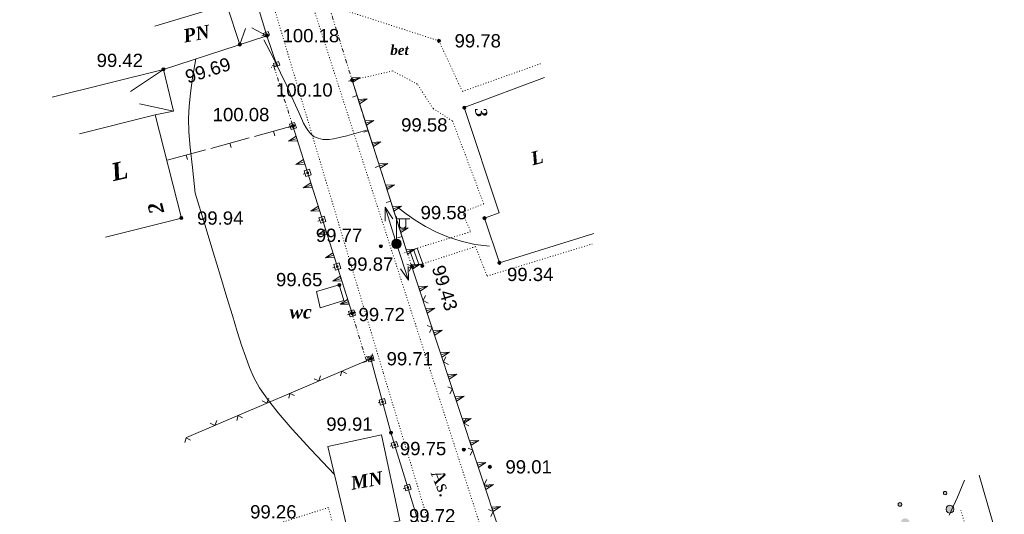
# Model space of a CAD drawing. Header units: millimetres. Extents: x 9396 to 25236, y 15106 to 31102.
# Tile 167 of 256: x 10852 to 10978, y 16530 to 16593. Entities that reach past the tile are written whole.
import ezdxf
from ezdxf.enums import TextEntityAlignment as Align

# ---------------------------------------------------------------- set-up
doc = ezdxf.new("R2010")
doc.units = ezdxf.units.MM
for name, pattern in [('DIVIDE', [1.25, 0.5, -0.25, 0, -0.25, 0, -0.25]), ('DOT', [0.25, 0, -0.25]), ('HIDDEN', [0.375, 0.25, -0.125])]:
    doc.linetypes.add(name, pattern=pattern)
for name, color, linetype, lineweight, true_color in [('1001010', 7, 'Continuous', 9, 0x000000), ('10010110', 7, 'Continuous', 20, 0xa25100), ('10010230', 7, 'Continuous', 20, 0x000000), ('1070000', 7, 'DOT', 9, 0x000000), ('2030003', 7, 'Continuous', 9, 0x000000), ('21100200', 7, 'HIDDEN', 0, 0x800080), ('3000105', 7, 'DIVIDE', 9, 0x000000), ('3000130', 7, 'Continuous', 9, 0x000000), ('3000220', 7, 'Continuous', 9, 0x000000), ('3000260', 7, 'Continuous', 9, 0x000000), ('4000320', 7, 'Continuous', 9, 0x000000), ('6011210', 1, 'Continuous', 9, 0xff0000)]:
    doc.layers.add(name, color=color, linetype=linetype, lineweight=lineweight, true_color=true_color)
doc.styles.add('1', font='timesbi.ttf', dxfattribs={"height": 0.00127})
doc.styles.add('10', font='timesbi.ttf', dxfattribs={"height": 0.001481})
doc.styles.add('5', font='times.ttf', dxfattribs={"height": 0.001693})
doc.styles.add('9', font='timesbi.ttf', dxfattribs={"height": 0.001693})
doc.styles.add('F2', font='arial.ttf', dxfattribs={"height": 0.001693})

# ---------------------------------------------------------------- blocks, each defined once
blk = doc.blocks.new('SYMBOL21100200')
at = {"true_color": 0x800080}
h = blk.add_hatch(color=216, dxfattribs=at)
edge = h.paths.add_edge_path()
edge.add_arc((0, 0), 0.1, 0, 360)
at = {"color": 216, "linetype": 'Continuous', "lineweight": 0, "true_color": 0x800080}
blk.add_circle((0, 0), 0.1, dxfattribs=at)
blk = doc.blocks.new('SYMBOL2030003')
at = {"true_color": 0xffffff}
h = blk.add_hatch(color=7, dxfattribs=at)
edge = h.paths.add_edge_path()
edge.add_arc((0, 0), 0.3, 0, 360)
at = {"true_color": 0x000000}
h = blk.add_hatch(color=18, dxfattribs=at)
edge = h.paths.add_edge_path()
edge.add_arc((0, 0), 0.1, 0, 360)
at = {"color": 18, "linetype": 'Continuous', "lineweight": 0, "true_color": 0x000000, "flags": 128}
for points in [[(0, 0.3), (0, 1.75)], [(0, 1.6), (0.85, 1.6)], [(0.2, 1.6), (0.2, 1.1), (0.3, 1), (0.5, 1), (0.6, 1.1), (0.6, 1.6)]]:
    blk.add_lwpolyline(points, dxfattribs=at)
at = {"color": 18, "linetype": 'Continuous', "lineweight": 0, "true_color": 0x000000}
for radius in [0.3, 0.1]:
    blk.add_circle((0, 0), radius, dxfattribs=at)

msp = doc.modelspace()

# ---------------------------------------------------------------- hatches: boundary and pattern name
at = {"layer": '4000320', "true_color": 0xffffff}
h = msp.add_hatch(color=7, dxfattribs=at)
h.paths.add_polyline_path([(10975.43, 16514.29), (10975.68, 16514.36), (10975.87, 16514.55), (10975.93, 16514.8), (10975.87, 16515.05), (10975.68, 16515.24), (10975.43, 16515.3), (10975.18, 16515.24), (10974.99, 16515.05), (10974.92, 16514.8), (10974.99, 16514.55), (10975.18, 16514.36)])
h.paths.add_polyline_path([(10974.81, 16516.63), (10974.92, 16516.66), (10975.01, 16516.74), (10975.04, 16516.85), (10975.01, 16516.97), (10974.92, 16517.05), (10974.81, 16517.08), (10974.7, 16517.05), (10974.61, 16516.97), (10974.58, 16516.85), (10974.61, 16516.74), (10974.7, 16516.66)])
h.paths.add_polyline_path([(10974.25, 16518.21), (10974.5, 16518.28), (10974.69, 16518.46), (10974.76, 16518.72), (10974.69, 16518.97), (10974.5, 16519.15), (10974.25, 16519.22), (10974, 16519.15), (10973.81, 16518.97), (10973.74, 16518.72), (10973.81, 16518.46), (10974, 16518.28)])
h.paths.add_polyline_path([(10973.63, 16520.55), (10973.74, 16520.58), (10973.83, 16520.66), (10973.86, 16520.77), (10973.83, 16520.89), (10973.74, 16520.97), (10973.63, 16521), (10973.52, 16520.97), (10973.43, 16520.89), (10973.4, 16520.77), (10973.43, 16520.66), (10973.52, 16520.58)])
h.paths.add_polyline_path([(10973.07, 16522.13), (10973.32, 16522.19), (10973.51, 16522.38), (10973.58, 16522.63), (10973.51, 16522.89), (10973.32, 16523.07), (10973.07, 16523.14), (10972.82, 16523.07), (10972.63, 16522.89), (10972.57, 16522.63), (10972.63, 16522.38), (10972.82, 16522.19)])
h.paths.add_polyline_path([(10972.45, 16524.46), (10972.57, 16524.49), (10972.65, 16524.58), (10972.68, 16524.69), (10972.65, 16524.8), (10972.57, 16524.88), (10972.45, 16524.92), (10972.34, 16524.88), (10972.26, 16524.8), (10972.23, 16524.69), (10972.26, 16524.58), (10972.34, 16524.49)])
h.paths.add_polyline_path([(10971.89, 16526.04), (10972.15, 16526.11), (10972.33, 16526.3), (10972.4, 16526.55), (10972.33, 16526.8), (10972.15, 16526.99), (10971.89, 16527.05), (10971.64, 16526.99), (10971.45, 16526.8), (10971.39, 16526.55), (10971.45, 16526.3), (10971.64, 16526.11)])
h.paths.add_polyline_path([(10971.27, 16528.38), (10971.39, 16528.41), (10971.47, 16528.49), (10971.5, 16528.61), (10971.47, 16528.72), (10971.39, 16528.8), (10971.27, 16528.83), (10971.16, 16528.8), (10971.08, 16528.72), (10971.05, 16528.61), (10971.08, 16528.49), (10971.16, 16528.41)])
h.paths.add_polyline_path([(10970.71, 16529.96), (10970.97, 16530.03), (10971.15, 16530.21), (10971.22, 16530.47), (10971.15, 16530.72), (10970.97, 16530.9), (10970.71, 16530.97), (10970.46, 16530.9), (10970.28, 16530.72), (10970.21, 16530.47), (10970.28, 16530.21), (10970.46, 16530.03)])
h.paths.add_polyline_path([(10970.1, 16532.3), (10970.21, 16532.33), (10970.29, 16532.41), (10970.32, 16532.52), (10970.29, 16532.64), (10970.21, 16532.72), (10970.1, 16532.75), (10969.98, 16532.72), (10969.9, 16532.64), (10969.87, 16532.52), (10969.9, 16532.41), (10969.98, 16532.33)])
h = msp.add_hatch(color=7, dxfattribs=at)
h.paths.add_polyline_path([(10968.92, 16515.09), (10969.19, 16515.16), (10969.39, 16515.36), (10969.46, 16515.63), (10969.39, 16515.9), (10969.19, 16516.09), (10968.92, 16516.17), (10968.65, 16516.09), (10968.46, 16515.9), (10968.38, 16515.63), (10968.46, 16515.36), (10968.65, 16515.16)])
h.paths.add_polyline_path([(10968.24, 16517.69), (10968.36, 16517.72), (10968.45, 16517.81), (10968.48, 16517.93), (10968.45, 16518.05), (10968.36, 16518.14), (10968.24, 16518.17), (10968.12, 16518.14), (10968.03, 16518.05), (10968, 16517.93), (10968.03, 16517.81), (10968.12, 16517.72)])
h.paths.add_polyline_path([(10967.62, 16519.48), (10967.89, 16519.55), (10968.08, 16519.74), (10968.15, 16520.01), (10968.08, 16520.28), (10967.89, 16520.48), (10967.62, 16520.55), (10967.35, 16520.48), (10967.15, 16520.28), (10967.08, 16520.01), (10967.15, 16519.74), (10967.35, 16519.55)])
h.paths.add_polyline_path([(10966.93, 16522.07), (10967.05, 16522.11), (10967.14, 16522.19), (10967.17, 16522.31), (10967.14, 16522.43), (10967.05, 16522.52), (10966.93, 16522.55), (10966.81, 16522.52), (10966.72, 16522.43), (10966.69, 16522.31), (10966.72, 16522.19), (10966.81, 16522.11)])
h.paths.add_polyline_path([(10966.31, 16523.86), (10966.58, 16523.93), (10966.78, 16524.13), (10966.85, 16524.4), (10966.78, 16524.66), (10966.58, 16524.86), (10966.31, 16524.93), (10966.05, 16524.86), (10965.85, 16524.66), (10965.78, 16524.4), (10965.85, 16524.13), (10966.05, 16523.93)])
h.paths.add_polyline_path([(10965.63, 16526.46), (10965.75, 16526.49), (10965.84, 16526.58), (10965.87, 16526.7), (10965.84, 16526.82), (10965.75, 16526.91), (10965.63, 16526.94), (10965.51, 16526.91), (10965.42, 16526.82), (10965.39, 16526.7), (10965.42, 16526.58), (10965.51, 16526.49)])
h.paths.add_polyline_path([(10965.01, 16528.24), (10965.28, 16528.31), (10965.47, 16528.51), (10965.55, 16528.78), (10965.47, 16529.05), (10965.28, 16529.25), (10965.01, 16529.32), (10964.74, 16529.25), (10964.54, 16529.05), (10964.47, 16528.78), (10964.54, 16528.51), (10964.74, 16528.31)])
h.paths.add_polyline_path([(10964.33, 16530.84), (10964.45, 16530.87), (10964.53, 16530.96), (10964.57, 16531.08), (10964.53, 16531.2), (10964.45, 16531.29), (10964.33, 16531.32), (10964.21, 16531.29), (10964.12, 16531.2), (10964.08, 16531.08), (10964.12, 16530.96), (10964.21, 16530.87)])

# ---------------------------------------------------------------- linework, layer by layer
at = {"layer": '1001010', "color": 253}
for p, q in [((10880.05, 16589.82), (10878.39, 16594.86)), ((10880.05, 16589.82), (10880.76, 16591.87)), ((10883.49, 16590.95), (10881.59, 16591.97)), ((10870.29, 16586.65), (10866.1, 16583.81)), ((10871.57, 16581.33), (10867.24, 16582.26)), ((10869.25, 16580.85), (10859.55, 16578.41)), ((10913.18, 16561.94), (10925.23, 16565.7)), ((10902.43, 16561.61), (10901.75, 16563.47)), ((10902.96, 16561.66), (10902.22, 16563.63)), ((10891.29, 16538.5), (10898.14, 16539.96))]:
    msp.add_line(p, q, dxfattribs=at)
for points in [[(10869.2, 16592.18, 0), (10881.94, 16596.04, 0), (10883.49, 16590.95, 0), (10870.29, 16586.65, 0), (10856.08, 16583.09, 0)], [(10870.29, 16586.65, 0), (10871.57, 16581.33, 0), (10869.25, 16580.85, 0)], [(10913.18, 16561.94, 0), (10911.27, 16567.63, 0), (10913.17, 16568.33, 0), (10908.7, 16581.77, 0), (10918.94, 16585.61, 0)], [(10869.25, 16580.85, 0), (10872.58, 16567.66, 0), (10862.88, 16565.21, 0)], [(10901.38, 16563.33, 0), (10902.67, 16563.81, 0), (10903.4, 16561.82, 0), (10902.02, 16561.44, 0)], [(10890.31, 16556.2, 0), (10889.82, 16558.3, 0), (10892.74, 16559.12, 0)], [(10892.74, 16559.12, 0), (10893.3, 16557.11, 0), (10890.31, 16556.2, 0)], [(10898.14, 16539.96, 0), (10900.48, 16528.97, 0), (10893.83, 16527.67, 0), (10891.29, 16538.5, 0)], [(10974.44, 16534.82, 0), (10977.22, 16525.22, 0), (10992.66, 16529.68, 0), (10989.88, 16539.28, 0)]]:
    msp.add_polyline3d(points, dxfattribs=at)
at = {"layer": '10010110'}
for points in [[(10896.4, 16578.95, 0), (10894.91, 16578.5, 0), (10893.71, 16578.17, 0), (10892.76, 16577.94, 0), (10892.02, 16577.79, 0), (10891.44, 16577.71, 0), (10890.99, 16577.69, 0), (10890.63, 16577.71, 0), (10890.33, 16577.77, 0), (10890.05, 16577.85, 0), (10889.78, 16577.95, 0), (10889.51, 16578.09, 0), (10889.25, 16578.29, 0), (10888.99, 16578.54, 0), (10888.73, 16578.87, 0), (10888.47, 16579.27, 0), (10888.19, 16579.78, 0), (10887.9, 16580.39, 0), (10887.56, 16581.14, 0), (10887.16, 16582.06, 0), (10886.66, 16583.19, 0), (10886.03, 16584.56, 0), (10885.24, 16586.2, 0), (10884.28, 16588.15, 0), (10883.09, 16590.44, 0)], [(10874.41, 16588, 0), (10874.02, 16585.57, 0), (10873.73, 16583.63, 0), (10873.56, 16581.97, 0), (10873.5, 16580.39, 0), (10873.55, 16578.69, 0), (10873.71, 16576.66, 0), (10873.98, 16574.11, 0), (10874.36, 16570.83, 0)], [(10874.36, 16570.83, 0), (10875.58, 16566.83, 0), (10876.64, 16563.3, 0), (10877.57, 16560.22, 0), (10878.38, 16557.53, 0), (10879.09, 16555.2, 0), (10879.71, 16553.18, 0), (10880.27, 16551.43, 0), (10880.79, 16549.91, 0), (10881.28, 16548.56, 0), (10881.85, 16547.29, 0), (10882.57, 16545.98, 0), (10883.56, 16544.51, 0), (10884.92, 16542.79, 0), (10886.73, 16540.69, 0), (10889.1, 16538.1, 0), (10892.13, 16534.91, 0)], [(10911.93, 16564.08, 0), (10910.06, 16564.3, 0), (10908.31, 16564.69, 0), (10906.67, 16565.22, 0), (10905.15, 16565.87, 0), (10903.74, 16566.6, 0), (10902.45, 16567.39, 0), (10901.28, 16568.21, 0), (10900.23, 16569.02, 0)], [(10970.59, 16529.72, 0), (10971.68, 16532.01, 0), (10972.57, 16534.17, 0)]]:
    msp.add_polyline3d(points, dxfattribs=at)
at = {"layer": '10010230', "color": 253}
for p, q in [((10894.37, 16585.29), (10895.42, 16585.62)), ((10901.38, 16563.33), (10894.38, 16585.27)), ((10895.25, 16582.54), (10896.3, 16582.87)), ((10896.13, 16579.79), (10897.17, 16580.13)), ((10887.32, 16577.83), (10886.27, 16577.5)), ((10887.32, 16577.83), (10893.9, 16556.96)), ((10897, 16577.05), (10898.05, 16577.38)), ((10888.26, 16574.85), (10887.21, 16574.52)), ((10897.88, 16574.31), (10898.93, 16574.64)), ((10889.2, 16571.87), (10888.15, 16571.54)), ((10898.75, 16571.56), (10899.8, 16571.9)), ((10890.14, 16568.89), (10889.09, 16568.56)), ((10899.63, 16568.82), (10900.68, 16569.16)), ((10891.08, 16565.91), (10890.03, 16565.58)), ((10900.51, 16566.08), (10901.55, 16566.41)), ((10901.38, 16563.34), (10902.43, 16563.67)), ((10892.02, 16562.93), (10890.97, 16562.6)), ((10902.02, 16561.44), (10903.06, 16561.79)), ((10921.64, 16502.3), (10902.02, 16561.44)), ((10892.96, 16559.95), (10891.91, 16559.62)), ((10902.95, 16558.62), (10904, 16558.97)), ((10893.9, 16556.97), (10892.85, 16556.64)), ((10903.89, 16555.81), (10904.93, 16556.15)), ((10904.82, 16552.99), (10905.87, 16553.34)), ((10905.76, 16550.18), (10906.8, 16550.52)), ((10906.69, 16547.36), (10907.73, 16547.71)), ((10907.62, 16544.54), (10908.67, 16544.89)), ((10908.56, 16541.73), (10909.6, 16542.07)), ((10909.49, 16538.91), (10910.54, 16539.26)), ((10910.43, 16536.09), (10911.47, 16536.44)), ((10911.36, 16533.28), (10912.41, 16533.62)), ((10912.3, 16530.46), (10913.34, 16530.81))]:
    msp.add_line(p, q, dxfattribs=at)
for points in [[(10894.46, 16585.01, 0), (10895.42, 16585.62, 0), (10894.29, 16585.56, 0)], [(10895.34, 16582.26, 0), (10896.3, 16582.87, 0), (10895.16, 16582.81, 0)], [(10896.21, 16579.52, 0), (10897.17, 16580.13, 0), (10896.04, 16580.07, 0)], [(10887.22, 16578.13, 0), (10886.27, 16577.5, 0), (10887.41, 16577.53, 0)], [(10897.09, 16576.78, 0), (10898.05, 16577.38, 0), (10896.92, 16577.32, 0)], [(10888.16, 16575.15, 0), (10887.21, 16574.52, 0), (10888.35, 16574.55, 0)], [(10897.97, 16574.03, 0), (10898.93, 16574.64, 0), (10897.79, 16574.58, 0)], [(10889.1, 16572.17, 0), (10888.15, 16571.54, 0), (10889.29, 16571.57, 0)], [(10898.84, 16571.29, 0), (10899.8, 16571.9, 0), (10898.67, 16571.84, 0)], [(10890.04, 16569.19, 0), (10889.09, 16568.56, 0), (10890.23, 16568.59, 0)], [(10899.72, 16568.55, 0), (10900.68, 16569.16, 0), (10899.54, 16569.1, 0)], [(10890.99, 16566.21, 0), (10890.03, 16565.58, 0), (10891.17, 16565.61, 0)], [(10900.59, 16565.8, 0), (10901.55, 16566.41, 0), (10900.42, 16566.35, 0)], [(10891.93, 16563.23, 0), (10890.97, 16562.6, 0), (10892.11, 16562.63, 0)], [(10901.47, 16563.06, 0), (10902.43, 16563.67, 0), (10901.29, 16563.61, 0)], [(10902.11, 16561.16, 0), (10903.06, 16561.79, 0), (10901.93, 16561.72, 0)], [(10892.87, 16560.25, 0), (10891.91, 16559.62, 0), (10893.06, 16559.65, 0)], [(10903.05, 16558.34, 0), (10904, 16558.97, 0), (10902.86, 16558.91, 0)], [(10893.81, 16557.27, 0), (10892.85, 16556.64, 0), (10894, 16556.67, 0)], [(10903.98, 16555.53, 0), (10904.93, 16556.15, 0), (10903.79, 16556.09, 0)], [(10904.92, 16552.71, 0), (10905.87, 16553.34, 0), (10904.73, 16553.27, 0)], [(10905.85, 16549.89, 0), (10906.8, 16550.52, 0), (10905.66, 16550.46, 0)], [(10906.78, 16547.08, 0), (10907.73, 16547.71, 0), (10906.6, 16547.64, 0)], [(10907.72, 16544.26, 0), (10908.67, 16544.89, 0), (10907.53, 16544.82, 0)], [(10908.65, 16541.45, 0), (10909.6, 16542.07, 0), (10908.47, 16542.01, 0)], [(10909.59, 16538.63, 0), (10910.54, 16539.26, 0), (10909.4, 16539.19, 0)], [(10910.52, 16535.81, 0), (10911.47, 16536.44, 0), (10910.33, 16536.38, 0)], [(10911.45, 16533, 0), (10912.41, 16533.62, 0), (10911.27, 16533.56, 0)], [(10912.39, 16530.18, 0), (10913.34, 16530.81, 0), (10912.2, 16530.74, 0)]]:
    msp.add_polyline3d(points, dxfattribs=at)
for points in [[(10894.46, 16585.01, 0), (10895.42, 16585.62, 0), (10894.29, 16585.56, 0), (10894.46, 16585.01, 0)], [(10895.34, 16582.26, 0), (10896.3, 16582.87, 0), (10895.16, 16582.81, 0), (10895.34, 16582.26, 0)], [(10896.21, 16579.52, 0), (10897.17, 16580.13, 0), (10896.04, 16580.07, 0), (10896.21, 16579.52, 0)], [(10887.22, 16578.13, 0), (10886.27, 16577.5, 0), (10887.41, 16577.53, 0), (10887.22, 16578.13, 0)], [(10897.09, 16576.78, 0), (10898.05, 16577.38, 0), (10896.92, 16577.32, 0), (10897.09, 16576.78, 0)], [(10888.16, 16575.15, 0), (10887.21, 16574.52, 0), (10888.35, 16574.55, 0), (10888.16, 16575.15, 0)], [(10897.97, 16574.03, 0), (10898.93, 16574.64, 0), (10897.79, 16574.58, 0), (10897.97, 16574.03, 0)], [(10889.1, 16572.17, 0), (10888.15, 16571.54, 0), (10889.29, 16571.57, 0), (10889.1, 16572.17, 0)], [(10898.84, 16571.29, 0), (10899.8, 16571.9, 0), (10898.67, 16571.84, 0), (10898.84, 16571.29, 0)], [(10890.04, 16569.19, 0), (10889.09, 16568.56, 0), (10890.23, 16568.59, 0), (10890.04, 16569.19, 0)], [(10899.72, 16568.55, 0), (10900.68, 16569.16, 0), (10899.54, 16569.1, 0), (10899.72, 16568.55, 0)], [(10890.99, 16566.21, 0), (10890.03, 16565.58, 0), (10891.17, 16565.61, 0), (10890.99, 16566.21, 0)], [(10900.59, 16565.8, 0), (10901.55, 16566.41, 0), (10900.42, 16566.35, 0), (10900.59, 16565.8, 0)], [(10891.93, 16563.23, 0), (10890.97, 16562.6, 0), (10892.11, 16562.63, 0), (10891.93, 16563.23, 0)], [(10901.47, 16563.06, 0), (10902.43, 16563.67, 0), (10901.29, 16563.61, 0), (10901.47, 16563.06, 0)], [(10902.11, 16561.16, 0), (10903.06, 16561.79, 0), (10901.93, 16561.72, 0), (10902.11, 16561.16, 0)], [(10892.87, 16560.25, 0), (10891.91, 16559.62, 0), (10893.06, 16559.65, 0), (10892.87, 16560.25, 0)], [(10903.05, 16558.34, 0), (10904, 16558.97, 0), (10902.86, 16558.91, 0), (10903.05, 16558.34, 0)], [(10893.81, 16557.27, 0), (10892.85, 16556.64, 0), (10894, 16556.67, 0), (10893.81, 16557.27, 0)], [(10903.98, 16555.53, 0), (10904.93, 16556.15, 0), (10903.79, 16556.09, 0), (10903.98, 16555.53, 0)], [(10904.92, 16552.71, 0), (10905.87, 16553.34, 0), (10904.73, 16553.27, 0), (10904.92, 16552.71, 0)], [(10905.85, 16549.89, 0), (10906.8, 16550.52, 0), (10905.66, 16550.46, 0), (10905.85, 16549.89, 0)], [(10906.78, 16547.08, 0), (10907.73, 16547.71, 0), (10906.6, 16547.64, 0), (10906.78, 16547.08, 0)], [(10907.72, 16544.26, 0), (10908.67, 16544.89, 0), (10907.53, 16544.82, 0), (10907.72, 16544.26, 0)], [(10908.65, 16541.45, 0), (10909.6, 16542.07, 0), (10908.47, 16542.01, 0), (10908.65, 16541.45, 0)], [(10909.59, 16538.63, 0), (10910.54, 16539.26, 0), (10909.4, 16539.19, 0), (10909.59, 16538.63, 0)], [(10910.52, 16535.81, 0), (10911.47, 16536.44, 0), (10910.33, 16536.38, 0), (10910.52, 16535.81, 0)], [(10911.45, 16533, 0), (10912.41, 16533.62, 0), (10911.27, 16533.56, 0), (10911.45, 16533, 0)], [(10912.39, 16530.18, 0), (10913.34, 16530.81, 0), (10912.2, 16530.74, 0), (10912.39, 16530.18, 0)]]:
    msp.add_polyline3d(points, close=True, dxfattribs=at)
at = {"layer": '1070000', "color": 253}
for p, q in [((10858.53, 16690.47), (10912.1, 16524.17)), ((10908.46, 16583.83), (10918.52, 16587.4)), ((10976.72, 16515.22), (10972.1, 16530.31))]:
    msp.add_line(p, q, dxfattribs=at)
for points in [[(10851.93, 16689.16, 0), (10883.38, 16598.01, 0), (10898.37, 16547.85, 0), (10906.13, 16522.17, 0)], [(10908.46, 16583.83, 0), (10905.46, 16590.3, 0), (10891.39, 16594.86, 0)], [(10904.72, 16581.64, 0), (10902.7, 16584.78, 0), (10899.55, 16586.45, 0), (10894.38, 16585.27, 0)], [(10904.72, 16581.64, 0), (10907.2, 16580.06, 0), (10911.19, 16569.47, 0), (10908.46, 16568.42, 0), (10909.51, 16565.91, 0), (10902.67, 16563.81, 0)], [(10903.4, 16561.82, 0), (10910.14, 16564.02, 0), (10911.61, 16560.25, 0), (10925.02, 16564.34, 0)], [(10893.93, 16509.54, 0), (10896.92, 16509.79, 0), (10891.35, 16530.68, 0), (10881.74, 16527.61, 0)]]:
    msp.add_polyline3d(points, dxfattribs=at)
at = {"layer": '3000105', "color": 253}
for p, q in [((10891.39, 16594.86), (10894.38, 16585.27)), ((10884.86, 16587.15), (10883.81, 16586.82)), ((10884.39, 16587), (10886.81, 16579.43)), ((10893.9, 16585.13), (10894.95, 16585.45)), ((10886.34, 16579.27), (10887.38, 16579.61)), ((10901.86, 16563.49), (10900.81, 16563.14)), ((10901.38, 16563.33), (10902.02, 16561.44)), ((10901.55, 16561.28), (10902.59, 16561.63)), ((10894.85, 16555.62), (10893.8, 16555.31)), ((10894.37, 16555.48), (10896.23, 16549.35)), ((10895.75, 16549.21), (10896.8, 16549.53))]:
    msp.add_line(p, q, dxfattribs=at)
at = {"layer": '3000130', "color": 253}
for p, q in [((10882.86, 16590.93), (10883.1, 16591.02)), ((10884.74, 16587.3), (10883.49, 16590.95)), ((10884.17, 16587.11), (10884.41, 16587.19)), ((10886.24, 16579.24), (10886.48, 16579.32)), ((10894.37, 16555.48), (10886.81, 16579.43)), ((10888.13, 16573.26), (10888.37, 16573.33)), ((10890.02, 16567.27), (10890.26, 16567.35)), ((10891.91, 16561.29), (10892.15, 16561.36)), ((10893.8, 16555.3), (10894.04, 16555.38)), ((10896.2, 16549.54), (10896.44, 16549.6)), ((10897.69, 16544.04), (10897.93, 16544.1)), ((10899.24, 16538.53), (10899.48, 16538.6)), ((10900.91, 16533.08), (10901.15, 16533.15))]:
    msp.add_line(p, q, dxfattribs=at)
for points in [[(10883.84, 16591.01, 0), (10883.68, 16591.47, 0), (10883.02, 16591.24, 0), (10883.18, 16590.79, 0), (10883.84, 16591.01, 0)], [(10883.43, 16591.04, 0), (10883.47, 16591.05, 0), (10883.5, 16591.09, 0), (10883.52, 16591.13, 0), (10883.5, 16591.17, 0), (10883.47, 16591.2, 0), (10883.43, 16591.21, 0), (10883.39, 16591.2, 0), (10883.36, 16591.17, 0), (10883.34, 16591.13, 0), (10883.36, 16591.09, 0), (10883.39, 16591.05, 0), (10883.43, 16591.04, 0)], [(10885.15, 16587.19, 0), (10884.99, 16587.64, 0), (10884.33, 16587.42, 0), (10884.49, 16586.96, 0), (10885.15, 16587.19, 0)], [(10884.74, 16587.22, 0), (10884.78, 16587.23, 0), (10884.82, 16587.26, 0), (10884.83, 16587.3, 0), (10884.82, 16587.34, 0), (10884.78, 16587.38, 0), (10884.74, 16587.39, 0), (10884.7, 16587.38, 0), (10884.67, 16587.34, 0), (10884.66, 16587.3, 0), (10884.67, 16587.26, 0), (10884.7, 16587.23, 0), (10884.74, 16587.22, 0)], [(10887.26, 16579.18, 0), (10887.04, 16579.88, 0), (10886.37, 16579.66, 0), (10886.59, 16578.97, 0), (10887.26, 16579.18, 0)], [(10886.81, 16579.32, 0), (10886.86, 16579.33, 0), (10886.9, 16579.37, 0), (10886.92, 16579.42, 0), (10886.9, 16579.47, 0), (10886.86, 16579.51, 0), (10886.81, 16579.52, 0), (10886.76, 16579.51, 0), (10886.73, 16579.47, 0), (10886.71, 16579.42, 0), (10886.73, 16579.37, 0), (10886.76, 16579.33, 0), (10886.81, 16579.32, 0)], [(10889.15, 16573.19, 0), (10888.93, 16573.89, 0), (10888.26, 16573.68, 0), (10888.48, 16572.98, 0), (10889.15, 16573.19, 0)], [(10888.7, 16573.33, 0), (10888.75, 16573.35, 0), (10888.79, 16573.39, 0), (10888.81, 16573.44, 0), (10888.79, 16573.49, 0), (10888.75, 16573.52, 0), (10888.7, 16573.54, 0), (10888.65, 16573.52, 0), (10888.61, 16573.49, 0), (10888.6, 16573.44, 0), (10888.61, 16573.39, 0), (10888.65, 16573.35, 0), (10888.7, 16573.33, 0)], [(10891.04, 16567.21, 0), (10890.82, 16567.91, 0), (10890.15, 16567.7, 0), (10890.37, 16567, 0), (10891.04, 16567.21, 0)], [(10890.59, 16567.35, 0), (10890.64, 16567.36, 0), (10890.68, 16567.4, 0), (10890.69, 16567.45, 0), (10890.68, 16567.5, 0), (10890.64, 16567.54, 0), (10890.59, 16567.55, 0), (10890.54, 16567.54, 0), (10890.5, 16567.5, 0), (10890.49, 16567.45, 0), (10890.5, 16567.4, 0), (10890.54, 16567.36, 0), (10890.59, 16567.35, 0)], [(10892.93, 16561.22, 0), (10892.71, 16561.92, 0), (10892.04, 16561.71, 0), (10892.26, 16561.01, 0), (10892.93, 16561.22, 0)], [(10892.48, 16561.36, 0), (10892.53, 16561.38, 0), (10892.57, 16561.42, 0), (10892.58, 16561.47, 0), (10892.57, 16561.52, 0), (10892.53, 16561.56, 0), (10892.48, 16561.57, 0), (10892.43, 16561.56, 0), (10892.39, 16561.52, 0), (10892.38, 16561.47, 0), (10892.39, 16561.42, 0), (10892.43, 16561.38, 0), (10892.48, 16561.36, 0)], [(10894.82, 16555.24, 0), (10894.6, 16555.94, 0), (10893.93, 16555.73, 0), (10894.15, 16555.03, 0), (10894.82, 16555.24, 0)], [(10894.37, 16555.38, 0), (10894.42, 16555.39, 0), (10894.46, 16555.43, 0), (10894.47, 16555.48, 0), (10894.46, 16555.53, 0), (10894.42, 16555.57, 0), (10894.37, 16555.59, 0), (10894.32, 16555.57, 0), (10894.28, 16555.53, 0), (10894.27, 16555.48, 0), (10894.28, 16555.43, 0), (10894.32, 16555.39, 0), (10894.37, 16555.38, 0)], [(10897.2, 16549.47, 0), (10897.03, 16550.11, 0), (10896.36, 16549.92, 0), (10896.53, 16549.28, 0), (10897.2, 16549.47, 0)], [(10896.78, 16549.6, 0), (10896.83, 16549.61, 0), (10896.86, 16549.65, 0), (10896.88, 16549.69, 0), (10896.86, 16549.74, 0), (10896.83, 16549.78, 0), (10896.78, 16549.79, 0), (10896.73, 16549.78, 0), (10896.7, 16549.74, 0), (10896.68, 16549.69, 0), (10896.7, 16549.65, 0), (10896.73, 16549.61, 0), (10896.78, 16549.6, 0)], [(10898.7, 16543.96, 0), (10898.52, 16544.6, 0), (10897.85, 16544.42, 0), (10898.02, 16543.78, 0), (10898.7, 16543.96, 0)], [(10898.27, 16544.09, 0), (10898.32, 16544.11, 0), (10898.36, 16544.14, 0), (10898.37, 16544.19, 0), (10898.36, 16544.24, 0), (10898.32, 16544.28, 0), (10898.27, 16544.29, 0), (10898.22, 16544.28, 0), (10898.19, 16544.24, 0), (10898.17, 16544.19, 0), (10898.19, 16544.14, 0), (10898.22, 16544.11, 0), (10898.27, 16544.09, 0)], [(10900.25, 16538.49, 0), (10900.05, 16539.13, 0), (10899.38, 16538.92, 0), (10899.58, 16538.28, 0), (10900.25, 16538.49, 0)], [(10899.82, 16538.61, 0), (10899.86, 16538.62, 0), (10899.9, 16538.66, 0), (10899.91, 16538.71, 0), (10899.9, 16538.75, 0), (10899.86, 16538.79, 0), (10899.82, 16538.8, 0), (10899.77, 16538.79, 0), (10899.73, 16538.75, 0), (10899.72, 16538.71, 0), (10899.73, 16538.66, 0), (10899.77, 16538.62, 0), (10899.82, 16538.61, 0)], [(10901.92, 16533.04, 0), (10901.72, 16533.68, 0), (10901.05, 16533.47, 0), (10901.25, 16532.83, 0), (10901.92, 16533.04, 0)], [(10901.49, 16533.16, 0), (10901.53, 16533.17, 0), (10901.57, 16533.21, 0), (10901.58, 16533.25, 0), (10901.57, 16533.3, 0), (10901.53, 16533.34, 0), (10901.49, 16533.35, 0), (10901.44, 16533.34, 0), (10901.4, 16533.3, 0), (10901.39, 16533.25, 0), (10901.4, 16533.21, 0), (10901.44, 16533.17, 0), (10901.49, 16533.16, 0)]]:
    msp.add_polyline3d(points, close=True, dxfattribs=at)
msp.add_polyline3d([(10912.37, 16500.84, 0), (10906.58, 16516.64, 0), (10899.34, 16540.26, 0), (10896.78, 16549.69, 0)], dxfattribs=at)
at = {"layer": '3000220', "color": 253}
for p, q in [((10895.64, 16581.32), (10894.38, 16585.28)), ((10895.01, 16583.3), (10894.44, 16583.12)), ((10897.07, 16576.82), (10895.81, 16580.78)), ((10886.81, 16579.43), (10881.9, 16578.09)), ((10884.36, 16578.76), (10884.52, 16578.18)), ((10896.44, 16578.8), (10895.87, 16578.62)), ((10881.23, 16577.9), (10876.32, 16576.56)), ((10878.78, 16577.23), (10878.94, 16576.66)), ((10875.66, 16576.38), (10870.75, 16575.04)), ((10873.2, 16575.71), (10873.36, 16575.13)), ((10898.51, 16572.33), (10897.25, 16576.29)), ((10897.88, 16574.31), (10897.31, 16574.12)), ((10899.95, 16567.83), (10898.68, 16571.79)), ((10899.31, 16569.81), (10898.74, 16569.63)), ((10901.38, 16563.34), (10900.12, 16567.29)), ((10900.75, 16565.31), (10900.18, 16565.13))]:
    msp.add_line(p, q, dxfattribs=at)
at = {"layer": '3000260', "color": 253}
for p, q in [((10921.64, 16502.3), (10902.02, 16561.44)), ((10896.78, 16549.69), (10873.23, 16539.62))]:
    msp.add_line(p, q, dxfattribs=at)
for points in [[(10901.68, 16560.89, 0), (10902, 16561.5, 0), (10901.38, 16561.77, 0)], [(10904.09, 16556.8, 0), (10903.45, 16557.14, 0), (10903.76, 16557.78, 0)], [(10904.27, 16553.06, 0), (10904.6, 16553.67, 0), (10903.98, 16553.94, 0)], [(10897, 16550.33, 0), (10896.77, 16549.69, 0), (10896.17, 16549.97, 0)], [(10906.68, 16548.97, 0), (10906.04, 16549.31, 0), (10906.36, 16549.95, 0)], [(10893.66, 16547.81, 0), (10893.08, 16548.11, 0), (10892.91, 16547.49, 0)], [(10890.36, 16547.49, 0), (10890.14, 16546.85, 0), (10889.53, 16547.14, 0)], [(10906.87, 16545.22, 0), (10907.2, 16545.83, 0), (10906.58, 16546.11, 0)], [(10883.73, 16544.65, 0), (10883.5, 16544.01, 0), (10882.9, 16544.3, 0)], [(10887.02, 16544.98, 0), (10886.44, 16545.27, 0), (10886.28, 16544.66, 0)], [(10877.09, 16541.82, 0), (10876.86, 16541.18, 0), (10876.26, 16541.46, 0)], [(10880.39, 16542.14, 0), (10879.81, 16542.43, 0), (10879.64, 16541.82, 0)], [(10909.28, 16541.13, 0), (10908.64, 16541.48, 0), (10908.96, 16542.11, 0)], [(10873.75, 16539.3, 0), (10873.17, 16539.6, 0), (10873, 16538.98, 0)], [(10909.47, 16537.39, 0), (10909.8, 16538, 0), (10909.18, 16538.27, 0)], [(10911.88, 16533.3, 0), (10911.24, 16533.64, 0), (10911.56, 16534.28, 0)], [(10912.07, 16529.56, 0), (10912.39, 16530.17, 0), (10911.78, 16530.44, 0)]]:
    msp.add_polyline3d(points, dxfattribs=at)
at = {"layer": '4000320', "color": 253}
for points in [[(10970.1, 16532.3, 0), (10970.21, 16532.33, 0), (10970.29, 16532.41, 0), (10970.32, 16532.52, 0), (10970.29, 16532.64, 0), (10970.21, 16532.72, 0), (10970.1, 16532.75, 0), (10969.98, 16532.72, 0), (10969.9, 16532.64, 0), (10969.87, 16532.52, 0), (10969.9, 16532.41, 0), (10969.98, 16532.33, 0), (10970.1, 16532.3, 0)], [(10964.33, 16530.84, 0), (10964.45, 16530.87, 0), (10964.53, 16530.96, 0), (10964.57, 16531.08, 0), (10964.53, 16531.2, 0), (10964.45, 16531.29, 0), (10964.33, 16531.32, 0), (10964.21, 16531.29, 0), (10964.12, 16531.2, 0), (10964.08, 16531.08, 0), (10964.12, 16530.96, 0), (10964.21, 16530.87, 0), (10964.33, 16530.84, 0)], [(10970.71, 16529.96, 0), (10970.97, 16530.03, 0), (10971.15, 16530.21, 0), (10971.22, 16530.47, 0), (10971.15, 16530.72, 0), (10970.97, 16530.9, 0), (10970.71, 16530.97, 0), (10970.46, 16530.9, 0), (10970.28, 16530.72, 0), (10970.21, 16530.47, 0), (10970.28, 16530.21, 0), (10970.46, 16530.03, 0), (10970.71, 16529.96, 0)]]:
    msp.add_polyline3d(points, close=True, dxfattribs=at)
at = {"layer": '6011210'}
for q in [(10898.59, 16569.04), (10901.58, 16559.71)]:
    msp.add_line((10900.04, 16564.37), q, dxfattribs=at)
for points in [[(10898.61, 16567.27, 0), (10898.59, 16569.04, 0), (10898.59, 16569.04, 0), (10899.57, 16567.57, 0)], [(10901.52, 16561.48, 0), (10901.58, 16559.71, 0), (10901.58, 16559.71, 0), (10900.57, 16561.17, 0)]]:
    msp.add_polyline3d(points, dxfattribs=at)

# ---------------------------------------------------------------- block references
at = {"layer": '2030003', "color": 253, "xscale": 2, "yscale": 2, "zscale": 2}
msp.add_blockref('SYMBOL2030003', (10900.04, 16564.37), dxfattribs=at)
at = {"layer": '21100200', "xscale": 2, "yscale": 2, "zscale": 2}
for p in [(10883.5, 16590.96, 200.36), (10880.04, 16589.82, 199.38), (10905.46, 16590.3, 199.56), (10870.3, 16586.66, 198.84), (10894.38, 16585.28, 200.2), (10908.7, 16581.76, 199.16), (10886.82, 16579.42, 200.16), (10872.58, 16567.66, 199.88), (10911.28, 16567.64, 199.16), (10898.05, 16564.06, 199.53), (10913.18, 16561.94, 198.68), (10902.02, 16561.44, 199.74), (10903.34, 16561.56, 198.86), (10892.74, 16559.12, 199.3), (10894.38, 16555.5, 199.44), (10896.78, 16549.69, 199.42), (10899.34, 16540.26, 199.82), (10908.64, 16538.08, 199.5), (10911.96, 16535.88, 198.02)]:
    msp.add_blockref('SYMBOL21100200', p, dxfattribs=at)

# ---------------------------------------------------------------- texts
at = {"layer": '1001010', "color": 253, "style": '9'}
for s, height, rotation, p in [('PN', 1.693, 10.6, (10872.83, 16590.9)), ('L', 1.69, 14.6, (10917.22, 16575.2)), ('L', 2.26, 12.6, (10863.65, 16573.47)), ('MN', 1.693, 10.3, (10894.21, 16533.77))]:
    msp.add_text(s, height=height, rotation=rotation, dxfattribs=at).set_placement(p, align=Align.MIDDLE_LEFT)
at = {"layer": '1001010', "color": 1, "true_color": 0xff0000, "style": '10'}
for s, height, rotation, p in [('3', 1.48, 281.9, (10910.76, 16581.7)), ('2', 1.88, 104.1, (10869.49, 16568.23))]:
    msp.add_text(s, height=height, rotation=rotation, dxfattribs=at).set_placement(p, align=Align.MIDDLE_LEFT)
at = {"layer": '1001010', "color": 253, "style": '9'}
msp.add_text('wc', height=1.693, dxfattribs=at).set_placement((10886.39, 16555.68), align=Align.MIDDLE_LEFT)
at = {"layer": '1070000', "color": 253, "style": '1'}
msp.add_text('bet', height=1.27, dxfattribs=at).set_placement((10899.25, 16589.13), align=Align.MIDDLE_LEFT)
at = {"layer": '1070000', "color": 253, "style": '5'}
msp.add_text('As.', height=1.693, rotation=292, dxfattribs=at).set_placement((10905.16, 16535.45), align=Align.MIDDLE_LEFT)
at = {"layer": '21100200', "color": 253, "style": 'F2'}
for s, p in [('100.18', (10885.5, 16590.96, 200.36)), ('99.78', (10907.46, 16590.3, 199.56)), ('99.42', (10861.76, 16587.8, 198.84)), ('100.10', (10884.66, 16584.02, 200.2)), ('100.08', (10876.58, 16580.88, 200.16)), ('99.58', (10900.64, 16579.56, 199.16)), ('99.94', (10874.58, 16567.66, 199.88)), ('99.58', (10903.12, 16568.36, 199.16)), ('99.77', (10889.75, 16565.46, 80.27)), ('99.87', (10893.72, 16561.78, 199.74)), ('99.65', (10884.66, 16559.8, 199.3)), ('99.34', (10914.16, 16560.46, 198.68)), ('99.72', (10895.2, 16555.34, 199.44)), ('99.71', (10898.78, 16549.69, 199.42)), ('99.91', (10891.08, 16541.34, 199.82)), ('99.75', (10900.48, 16538.22, 199.5)), ('99.01', (10913.96, 16535.88, 198.02)), ('99.26', (10881.36, 16530.14, 198.52)), ('99.72', (10901.64, 16529.64, 199.44))]:
    msp.add_text(s, height=1.693, dxfattribs=at).set_placement(p, align=Align.MIDDLE_LEFT)
for s, rotation, p in [('99.69', 17.6, (10873.14, 16585.64, 199.38)), ('99.43', 287.2, (10905.34, 16561.56, 198.86))]:
    msp.add_text(s, height=1.693, rotation=rotation, dxfattribs=at).set_placement(p, align=Align.MIDDLE_LEFT)

doc.saveas('drawing.dxf')
